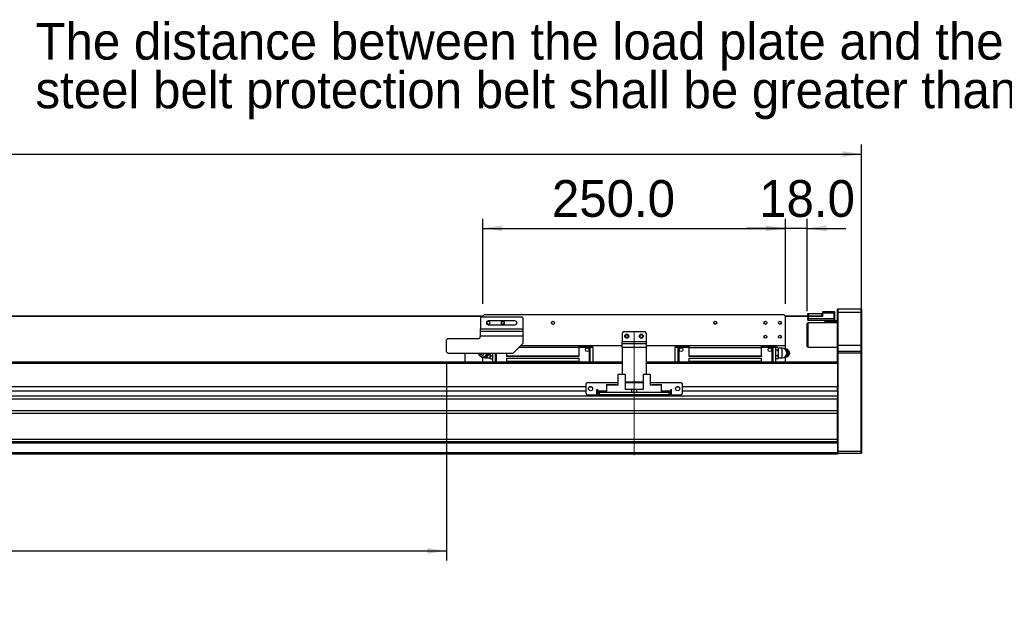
# Model space of a CAD drawing. Header units: millimetres. Extents: x 40 to 3320, y 40 to 2336.
# Tile 8 of 11: x 1776 to 2590, y 1033 to 1523. Entities that reach past the tile are written whole.
import ezdxf

# ---------------------------------------------------------------- set-up
doc = ezdxf.new("R2010")
doc.units = ezdxf.units.MM
doc.header["$LTSCALE"] = 8
doc.linetypes.add('CENTERX2', pattern=[20.32, 12.7, -2.54, 2.54, -2.54])
doc.layers.add('DIMNS', color=7, linetype='Continuous')
doc.styles.add('SLDTEXTSTYLE7', font='txt')
doc.dimstyles.new('SLDDIMSTYLE0', dxfattribs={"dimtxt": 30.4, "dimasz": 16, "dimexe": 0, "dimexo": 0.0625, "dimgap": 7.6, "dimtad": 2, "dimdec": 1, "dimrnd": 1e-09, "dimzin": 4, "dimdsep": 46, "dimtxsty": 'SLDTEXTSTYLE7', "dimsah": 1, "dimcen": 0.09, "dimadec": 0, "dimazin": 1, "dimtfac": 1, "dimtdec": 1, "dimtmove": 0, "dimatfit": 0, "dimfxl": 0, "dimfrac": 2, "dimtolj": 1, "dimtzin": 12, "dimarcsym": 0})
doc.dimstyles.new('SLDDIMSTYLE1', dxfattribs={"dimtxt": 30.4, "dimasz": 16, "dimexe": 0, "dimexo": 0.0625, "dimgap": 7.6, "dimtad": 2, "dimdec": 1, "dimrnd": 1e-09, "dimzin": 4, "dimdsep": 46, "dimtxsty": 'SLDTEXTSTYLE7', "dimsah": 1, "dimcen": 0.09, "dimadec": 0, "dimazin": 1, "dimtfac": 1, "dimtdec": 1, "dimtofl": 0, "dimtmove": 0, "dimatfit": 3, "dimfxl": 0, "dimfrac": 2, "dimtolj": 1, "dimtzin": 12, "dimarcsym": 0})

# ---------------------------------------------------------------- blocks, each defined once
blk = doc.blocks.new('SW_NOTE_4')
at = {"layer": 'DIMNS', "color": 0, "char_height": 30.4, "attachment_point": 1, "style": 'SLDTEXTSTYLE7'}
for s, insert in [('The distance between the load plate and the ', (-929.44, 55.18)), ('steel belt protection belt shall be greater than 4mm', (-929.44, 14.98))]:
    blk.add_mtext(s, dxfattribs=dict(at, insert=insert))
blk = doc.blocks.new('_D_7')
at = {"layer": 'DIMNS'}
for p, q in [((2159.21, 1287.67), (2159.21, 1358.11)), ((2409.21, 1287.67), (2409.21, 1358.11)), ((2159.21, 1350.11), (2409.21, 1350.11))]:
    blk.add_line(p, q, dxfattribs=at)
for points in [[(2159.21, 1350.11), (2175.21, 1347.71), (2175.21, 1352.51)], [(2409.21, 1350.11), (2393.21, 1352.51), (2393.21, 1347.71)]]:
    blk.add_solid(points, dxfattribs=at)
at = {"layer": 'DIMNS', "insert": (2216.29, 1390), "char_height": 30.4, "attachment_point": 1, "style": 'SLDTEXTSTYLE7'}
blk.add_mtext('250.0', dxfattribs=at)
blk = doc.blocks.new('_D_8')
at = {"layer": 'DIMNS'}
for p, q in [((236.21, 1257.17), (236.21, 1419.51)), ((2472.21, 1257.17), (2472.21, 1419.51)), ((236.21, 1411.51), (2472.21, 1411.51))]:
    blk.add_line(p, q, dxfattribs=at)
for points in [[(236.21, 1411.51), (252.21, 1409.11), (252.21, 1413.91)], [(2472.21, 1411.51), (2456.21, 1413.91), (2456.21, 1409.11)]]:
    blk.add_solid(points, dxfattribs=at)
at = {"layer": 'DIMNS', "insert": (1274.2, 1451.4), "char_height": 30.4, "attachment_point": 1, "style": 'SLDTEXTSTYLE7'}
blk.add_mtext('2236.0', dxfattribs=at)
blk = doc.blocks.new('_D_9')
at = {"layer": 'DIMNS'}
for p, q in [((2409.21, 1287.67), (2409.21, 1358.11)), ((2427.21, 1281.67), (2427.21, 1358.11)), ((2409.21, 1350.11), (2377.21, 1350.11)), ((2427.21, 1350.11), (2409.21, 1350.11)), ((2427.21, 1350.11), (2459.21, 1350.11))]:
    blk.add_line(p, q, dxfattribs=at)
for points in [[(2409.21, 1350.11), (2393.21, 1352.51), (2393.21, 1347.71)], [(2427.21, 1350.11), (2443.21, 1347.71), (2443.21, 1352.51)]]:
    blk.add_solid(points, dxfattribs=at)
at = {"layer": 'DIMNS', "insert": (2387.59, 1390), "char_height": 30.4, "attachment_point": 1, "style": 'SLDTEXTSTYLE7'}
blk.add_mtext('18.0', dxfattribs=at)
blk = doc.blocks.new('_D_12')
at = {"layer": 'DIMNS'}
for p, q in [((549.21, 1241.35), (549.21, 1075.51)), ((2129.21, 1237.85), (2129.21, 1075.51)), ((549.21, 1083.51), (2129.21, 1083.51))]:
    blk.add_line(p, q, dxfattribs=at)
for points in [[(549.21, 1083.51), (565.21, 1081.11), (565.21, 1085.91)], [(2129.21, 1083.51), (2113.21, 1085.91), (2113.21, 1081.11)]]:
    blk.add_solid(points, dxfattribs=at)
at = {"layer": 'DIMNS', "char_height": 30.4, "attachment_point": 1, "style": 'SLDTEXTSTYLE7'}
for s, insert in [('Stroke T=', (1212.49, 1123.4)), ('1580.0', (1388.09, 1123.4))]:
    blk.add_mtext(s, dxfattribs=dict(at, insert=insert))

msp = doc.modelspace()

# ---------------------------------------------------------------- linework, layer by layer
at = {"color": 7, "linetype": 'Continuous', "lineweight": 25}
for p, q in [((549.0145397, 1277.7102251), (2159.414531, 1277.7102251)), ((2160.2145445, 1278.5102238), (2159.2144978, 1277.5102217)), ((2408.2145703, 1278.5102238), (2160.2145445, 1278.5102238)), ((2409.2144978, 1277.5102217), (2408.2145703, 1278.5102238)), ((2409.0145838, 1277.7102251), (2427.7145874, 1277.7102251)), ((2427.7145874, 1277.7102251), (2427.7145874, 1279.7102217)), ((2427.7145874, 1279.7102217), (2428.2145512, 1279.7102217)), ((2428.2145512, 1277.7102251), (2427.7145874, 1277.7102251)), ((2428.2145512, 1279.7102217), (2428.2145512, 1277.7102251)), ((2428.2145512, 1279.7102217), (2439.2145884, 1279.7102217)), ((2428.2145512, 1277.7102251), (2439.2145884, 1277.7102251)), ((2439.2145884, 1277.7102251), (2439.2145884, 1279.7102217)), ((2439.2145884, 1279.7102217), (2439.7145522, 1279.7102217)), ((2439.7145522, 1277.7102251), (2439.2145884, 1277.7102251)), ((2439.7145522, 1279.7102217), (2439.7145522, 1277.7102251)), ((2439.7145522, 1277.5102217), (2439.7145522, 1277.7102251)), ((2440.2145159, 1281.5102224), (2449.4144928, 1281.5102224)), ((2440.2145159, 1280.0102194), (2440.2145159, 1281.5102224)), ((2440.2145159, 1277.2102241), (2440.2145159, 1280.0102194)), ((2449.4144928, 1280.0102194), (2440.2145159, 1280.0102194)), ((2449.4144928, 1280.0102194), (2449.4144928, 1281.5102224)), ((2449.7145426, 1281.2102248), (2449.4144928, 1281.5102224)), ((2449.4144928, 1275.5102251), (2449.4144928, 1280.0102194)), ((2449.7145426, 1280.0102194), (2449.4144928, 1280.0102194)), ((2449.7145426, 1281.2102248), (2449.7145426, 1280.0102194)), ((2449.7145426, 1280.0102194), (2449.7145426, 1275.5102251)), ((2452.5145304, 1283.510219), (2452.2145998, 1283.2102214)), ((2452.2145998, 1280.5102204), (2452.2145998, 1283.2102214)), ((2452.5145304, 1280.5102204), (2452.2145998, 1280.5102204)), ((2452.2145998, 1253.5102215), (2452.2145998, 1280.5102204)), ((2452.5145304, 1283.510219), (2452.5145304, 1280.5102204)), ((2452.5145304, 1283.510219), (2471.914531, 1283.510219)), ((2452.5145304, 1280.5102204), (2452.5145304, 1253.5102215)), ((2471.914531, 1280.5102204), (2452.5145304, 1280.5102204)), ((2471.914531, 1280.5102204), (2471.914531, 1283.510219)), ((2471.914531, 1283.510219), (2472.2145808, 1283.2102214)), ((2471.914531, 1253.5102215), (2471.914531, 1280.5102204)), ((2471.914531, 1280.5102204), (2472.2145808, 1280.5102204)), ((2472.2145808, 1283.2102214), (2472.2145808, 1280.5102204)), ((2472.2145808, 1280.5102204), (2472.2145808, 1253.5102215)), ((549.2145431, 1277.5102217), (2159.2144978, 1277.5102217)), ((2158.2145703, 1277.0102207), (2157.2145235, 1276.0102187)), ((2157.2145235, 1276.0102187), (2157.2145235, 1267.0102228)), ((2158.2145703, 1277.0102207), (2191.2145626, 1277.0102207)), ((2159.2144978, 1277.0102207), (2159.2144978, 1277.5102217)), ((2185.7146037, 1273.6102228), (2163.7145293, 1273.6102228)), ((2163.7145293, 1270.4102208), (2185.7146037, 1270.4102208)), ((2192.2146094, 1276.0102187), (2191.2145626, 1277.0102207)), ((2192.2146094, 1276.0102187), (2192.2146094, 1267.0102228)), ((2409.2144978, 1277.5102217), (2428.014518, 1277.5102217)), ((2409.2144978, 1253.0102205), (2409.2144978, 1277.5102217)), ((2427.7145874, 1272.0102255), (2427.2145045, 1271.5102245)), ((2427.2145045, 1264.3905987), (2427.2145045, 1271.5102245)), ((2427.7145874, 1277.2102241), (2428.014518, 1277.5102217)), ((2427.7145874, 1277.2102241), (2428.014518, 1277.2102241)), ((2427.7145874, 1275.5102251), (2427.7145874, 1277.2102241)), ((2427.7145874, 1275.5102251), (2428.014518, 1275.5102251)), ((2427.7145874, 1274.3102197), (2427.7145874, 1275.5102251)), ((2427.7145874, 1274.3102197), (2428.014518, 1274.0102221)), ((2452.2145998, 1272.0102255), (2427.7145874, 1272.0102255)), ((2427.7145874, 1272.0102255), (2427.7145874, 1264.5158802)), ((2428.014518, 1277.2102241), (2428.014518, 1277.5102217)), ((2428.014518, 1277.5102217), (2440.2145159, 1277.5102217)), ((2428.014518, 1277.2102241), (2428.014518, 1275.5102251)), ((2440.2145159, 1277.2102241), (2428.014518, 1277.2102241)), ((2428.014518, 1275.5102251), (2428.014518, 1274.0102221)), ((2428.014518, 1275.5102251), (2449.4144928, 1275.5102251)), ((2449.4144928, 1274.0102221), (2428.014518, 1274.0102221)), ((2442.2146094, 1273.0102201), (2442.2146094, 1274.0102221)), ((2452.2145998, 1273.0102201), (2442.2146094, 1273.0102201)), ((2442.2146094, 1272.0102255), (2442.2146094, 1273.0102201)), ((2449.4144928, 1274.0102221), (2449.4144928, 1275.5102251)), ((2449.4144928, 1275.5102251), (2449.7145426, 1275.5102251)), ((2449.4144928, 1274.0102221), (2449.7145426, 1274.3102197)), ((2449.4144928, 1274.0102221), (2452.2145998, 1274.0102221)), ((2449.7145426, 1275.5102251), (2449.7145426, 1274.3102197)), ((2157.2145235, 1267.0102228), (2192.2146094, 1267.0102228)), ((2157.2145235, 1265.0171776), (2157.2145235, 1267.0102228)), ((2157.2145235, 1265.0171776), (2192.2146094, 1265.0171776)), ((2157.2145235, 1261.0310946), (2157.2145235, 1265.0171776)), ((2192.2146094, 1267.0102228), (2192.2146094, 1265.0171776)), ((2192.2146094, 1265.0171776), (2192.2146094, 1261.0310946)), ((2275.2145541, 1264.5102252), (2274.2145073, 1263.5102232)), ((2274.2145073, 1263.5102232), (2274.2145073, 1256.5102202)), ((2293.2145607, 1264.5102252), (2275.2145541, 1264.5102252)), ((2294.2146075, 1263.5102232), (2293.2145607, 1264.5102252)), ((2294.2146075, 1263.5102232), (2294.2146075, 1256.5102202)), ((2427.2145045, 1252.5102232), (2427.2145045, 1264.3905987)), ((2427.7145874, 1264.5158802), (2427.7145874, 1252.0102222)), ((2130.2145731, 1259.0102215), (2129.2145264, 1258.0102195)), ((2129.2145264, 1248.0102216), (2129.2145264, 1258.0102195)), ((2130.2145731, 1259.0102215), (2155.2145493, 1259.0102215)), ((2157.2145235, 1261.0310946), (2157.2145235, 1261.0102256)), ((2192.2146094, 1261.0310946), (2157.2145235, 1261.0310946)), ((2184.2145932, 1247.0102233), (2192.2146094, 1255.0102209)), ((2192.2146094, 1261.0310946), (2192.2146094, 1255.0102209)), ((2274.2145073, 1256.5102202), (2294.2146075, 1256.5102202)), ((2274.2145073, 1255.0102209), (2274.2145073, 1256.5102202)), ((2274.2145073, 1251.5102212), (2274.2145073, 1255.0102209)), ((2274.2145073, 1255.0102209), (2294.2146075, 1255.0102209)), ((2294.2146075, 1256.5102202), (2294.2146075, 1255.0102209)), ((2294.2146075, 1255.0102209), (2294.2146075, 1251.5102212)), ((2452.5145304, 1253.5102215), (2452.2145998, 1253.5102215)), ((2452.2145998, 1248.2102212), (2452.2145998, 1253.5102215)), ((2452.5145304, 1253.5102215), (2452.5145304, 1248.5102226)), ((2452.5145304, 1253.5102215), (2471.914531, 1253.5102215)), ((2471.914531, 1248.5102226), (2471.914531, 1253.5102215)), ((2472.2145808, 1253.5102215), (2471.914531, 1253.5102215)), ((2472.2145808, 1253.5102215), (2472.2145808, 1248.2102212)), ((2129.2145264, 1248.0102216), (2130.2145731, 1247.0102233)), ((2130.2145731, 1247.0102233), (2184.2145932, 1247.0102233)), ((2144.2145121, 1247.0102233), (2144.2145121, 1239.510223)), ((2156.0546172, 1245.5695604), (2156.4114106, 1245.0488579)), ((2165.2145398, 1246.0231033), (2165.2145398, 1247.0102233)), ((2165.7133114, 1244.700819), (2165.2145398, 1246.0231033)), ((2165.2145398, 1244.0396805), (2165.2145398, 1246.0231033)), ((2167.214514, 1247.0102233), (2167.214514, 1239.510223)), ((2169.7145712, 1239.510223), (2169.7145712, 1247.0102233)), ((2170.214535, 1247.0102233), (2170.214535, 1239.510223)), ((2178.8145316, 1247.0102233), (2178.8145316, 1244.6102236)), ((2238.6145604, 1251.7002222), (2188.904525, 1251.7002222)), ((2274.2145073, 1253.0102205), (2190.2145159, 1253.0102205)), ((2238.6145604, 1253.0102205), (2238.6145604, 1251.7002222)), ((2247.2145569, 1252.6102212), (2238.6145604, 1252.6102212)), ((2238.6145604, 1251.7002222), (2238.6145604, 1244.6102236)), ((2247.2145569, 1251.6102229), (2238.6145604, 1251.6102229)), ((2247.7145207, 1252.1102202), (2247.2145569, 1252.6102212)), ((2247.2145569, 1251.6102229), (2247.7145207, 1252.1102202)), ((2247.2145569, 1239.510223), (2247.2145569, 1251.6102229)), ((2247.7145207, 1252.6102212), (2247.7145207, 1252.1102202)), ((2247.7145207, 1252.6102212), (2250.2145779, 1252.6102212)), ((2247.7145207, 1252.1102202), (2247.7145207, 1251.6102229)), ((2250.2145779, 1251.6102229), (2247.7145207, 1251.6102229)), ((2247.7145207, 1251.6102229), (2247.7145207, 1239.510223)), ((2250.2145779, 1251.6102229), (2250.2145779, 1252.6102212)), ((2250.2145779, 1251.6102229), (2250.2145779, 1239.510223)), ((2274.2145073, 1251.5102212), (2274.2145073, 1229.4102234)), ((2294.2146075, 1251.5102212), (2274.2145073, 1251.5102212)), ((2409.2144978, 1253.0102205), (2294.2146075, 1253.0102205)), ((2294.2146075, 1251.5102212), (2294.2146075, 1229.4102234)), ((2318.2145369, 1252.6102212), (2320.7145941, 1252.6102212)), ((2318.2145369, 1252.6102212), (2318.2145369, 1251.6102229)), ((2320.7145941, 1251.6102229), (2318.2145369, 1251.6102229)), ((2318.2145369, 1239.510223), (2318.2145369, 1251.6102229)), ((2320.7145941, 1252.1102202), (2320.7145941, 1252.6102212)), ((2321.2145579, 1252.6102212), (2320.7145941, 1252.1102202)), ((2320.7145941, 1251.6102229), (2320.7145941, 1252.1102202)), ((2320.7145941, 1252.1102202), (2321.2145579, 1251.6102229)), ((2320.7145941, 1239.510223), (2320.7145941, 1251.6102229)), ((2329.8145544, 1252.6102212), (2321.2145579, 1252.6102212)), ((2321.2145579, 1251.6102229), (2321.2145579, 1239.510223)), ((2329.8145544, 1251.6102229), (2321.2145579, 1251.6102229)), ((2329.8145544, 1251.7002222), (2329.8145544, 1253.0102205)), ((2329.8145544, 1244.6102236), (2329.8145544, 1251.7002222)), ((2329.8145544, 1251.7002222), (2389.6145832, 1251.7002222)), ((2389.6145832, 1251.7002222), (2389.6145832, 1253.0102205)), ((2398.2145798, 1252.6102212), (2389.6145832, 1252.6102212)), ((2389.6145832, 1244.6102236), (2389.6145832, 1251.7002222)), ((2398.2145798, 1251.6102229), (2389.6145832, 1251.6102229)), ((2398.7145436, 1252.1102202), (2398.2145798, 1252.6102212)), ((2398.2145798, 1251.6102229), (2398.7145436, 1252.1102202)), ((2398.2145798, 1239.510223), (2398.2145798, 1251.6102229)), ((2398.7145436, 1252.6102212), (2398.7145436, 1252.1102202)), ((2398.7145436, 1252.6102212), (2401.2146008, 1252.6102212)), ((2398.7145436, 1252.1102202), (2398.7145436, 1251.6102229)), ((2401.2146008, 1251.6102229), (2398.7145436, 1251.6102229)), ((2398.7145436, 1251.6102229), (2398.7145436, 1239.510223)), ((2401.2146008, 1251.6102229), (2401.2146008, 1252.6102212)), ((2402.7158034, 1251.6290244), (2401.2146008, 1251.6290244)), ((2401.2146008, 1239.510223), (2401.2146008, 1251.6102229)), ((2402.7158034, 1249.3196239), (2401.2146008, 1249.3196239)), ((2403.214575, 1251.130223), (2402.7158034, 1251.6290244)), ((2402.7158034, 1251.6290244), (2403.214575, 1250.9678823)), ((2403.214575, 1249.980766), (2402.7158034, 1249.3196239)), ((2402.7158034, 1249.3196239), (2403.214575, 1247.9973395)), ((2403.214575, 1246.0231033), (2402.7158034, 1244.700819)), ((2403.214575, 1250.9678823), (2403.214575, 1251.130223)), ((2406.5145266, 1251.0102202), (2403.214575, 1251.0102202)), ((2403.214575, 1250.9678823), (2403.214575, 1250.4743223)), ((2403.214575, 1250.4743223), (2403.214575, 1249.980766)), ((2403.214575, 1249.980766), (2403.214575, 1247.9973395)), ((2403.214575, 1247.9973395), (2403.214575, 1247.0102233)), ((2403.214575, 1247.0102233), (2403.214575, 1246.0231033)), ((2403.214575, 1246.0231033), (2403.214575, 1244.0396805)), ((2409.6988451, 1250.5102229), (2408.3176863, 1250.5102229)), ((2409.2144978, 1250.5102229), (2409.2144978, 1253.0102205)), ((2410.107733, 1250.5102229), (2409.6988451, 1250.5102229)), ((2411.9699013, 1247.0102233), (2411.5839016, 1247.0102233)), ((2412.3744976, 1248.4508862), (2412.0177042, 1248.9715849)), ((2412.0177042, 1245.0488579), (2412.3744976, 1245.5695604)), ((2427.2145045, 1252.5102232), (2427.7145874, 1252.0102222)), ((2427.7145874, 1252.0102222), (2452.2145998, 1252.0102222)), ((2452.5145304, 1248.5102226), (2452.2145998, 1248.2102212)), ((2452.2145998, 1247.0102233), (2452.2145998, 1248.2102212)), ((2452.5145304, 1247.0102233), (2452.2145998, 1247.0102233)), ((2452.2145998, 1239.2243665), (2452.2145998, 1247.0102233)), ((2452.5145304, 1248.5102226), (2452.5145304, 1247.0102233)), ((2452.5145304, 1248.5102226), (2471.914531, 1248.5102226)), ((2471.914531, 1247.0102233), (2452.5145304, 1247.0102233)), ((2452.5145304, 1247.0102233), (2452.5145304, 1166.0102212)), ((2471.914531, 1247.0102233), (2471.914531, 1248.5102226)), ((2472.2145808, 1248.2102212), (2471.914531, 1248.5102226)), ((2471.914531, 1166.0102212), (2471.914531, 1247.0102233)), ((2472.2145808, 1247.0102233), (2471.914531, 1247.0102233)), ((2472.2145808, 1248.2102212), (2472.2145808, 1247.0102233)), ((2472.2145808, 1247.0102233), (2472.2145808, 1166.1344857)), ((2274.2145073, 1239.510223), (434.2145634, 1239.510223)), ((2159.2144978, 1239.510223), (2159.2144978, 1243.5102236)), ((2161.9145882, 1243.0102226), (2165.2145398, 1243.0102226)), ((2162.0450032, 1243.5102236), (2162.5005019, 1243.5102236)), ((2165.2145398, 1244.0396805), (2165.7133114, 1244.700819)), ((2165.2145398, 1243.5461205), (2165.2145398, 1244.0396805)), ((2165.2145398, 1243.0525605), (2165.2145398, 1243.5461205)), ((2165.7133114, 1242.3914184), (2165.2145398, 1243.0525605)), ((2165.2145398, 1242.8902236), (2165.2145398, 1243.0525605)), ((2165.2145398, 1242.8902236), (2165.7133114, 1242.3914184)), ((2165.7133114, 1244.700819), (2167.214514, 1244.700819)), ((2165.7133114, 1242.3914184), (2167.214514, 1242.3914184)), ((2178.8145316, 1244.6102236), (2238.6145604, 1244.6102236)), ((2178.8145316, 1244.6102236), (2178.8145316, 1244.1102226)), ((2238.6145604, 1244.1102226), (2178.8145316, 1244.1102226)), ((2178.8145316, 1242.9102209), (2178.8145316, 1240.0802222)), ((2178.8145316, 1242.9102209), (2238.6145604, 1242.9102209)), ((2238.6145604, 1240.0802222), (2178.8145316, 1240.0802222)), ((2178.8145316, 1240.0802222), (2178.8145316, 1239.510223)), ((2238.6145604, 1244.6102236), (2238.6145604, 1244.1102226)), ((2238.6145604, 1242.9102209), (2238.6145604, 1240.0802222)), ((2238.6145604, 1240.0802222), (2238.6145604, 1239.510223)), ((2452.2145998, 1239.510223), (2294.2146075, 1239.510223)), ((2329.8145544, 1244.6102236), (2389.6145832, 1244.6102236)), ((2329.8145544, 1244.1102226), (2329.8145544, 1244.6102236)), ((2389.6145832, 1244.1102226), (2329.8145544, 1244.1102226)), ((2329.8145544, 1240.0802222), (2329.8145544, 1242.9102209)), ((2329.8145544, 1242.9102209), (2389.6145832, 1242.9102209)), ((2389.6145832, 1240.0802222), (2329.8145544, 1240.0802222)), ((2329.8145544, 1239.510223), (2329.8145544, 1240.0802222)), ((2389.6145832, 1244.6102236), (2389.6145832, 1244.1102226)), ((2389.6145832, 1240.0802222), (2389.6145832, 1242.9102209)), ((2389.6145832, 1239.510223), (2389.6145832, 1240.0802222)), ((2402.7158034, 1244.700819), (2401.2146008, 1244.700819)), ((2402.7158034, 1242.3914184), (2401.2146008, 1242.3914184)), ((2402.7158034, 1244.700819), (2403.214575, 1244.0396805)), ((2403.214575, 1243.0525605), (2402.7158034, 1242.3914184)), ((2402.7158034, 1242.3914184), (2403.214575, 1242.8902236)), ((2403.214575, 1244.0396805), (2403.214575, 1243.5461205)), ((2403.214575, 1243.5461205), (2403.214575, 1243.0525605)), ((2403.214575, 1243.0525605), (2403.214575, 1242.8902236)), ((2403.214575, 1243.0102226), (2406.5145266, 1243.0102226)), ((2409.2144978, 1239.510223), (2409.2144978, 1243.5102236)), ((2410.107733, 1243.5102236), (2409.6988451, 1243.5102236)), ((2452.2145998, 1239.2243665), (2452.2145998, 1238.5102209)), ((2452.2145998, 1238.5102209), (2452.2145998, 1219.0102224)), ((2270.7145226, 1229.4102234), (2270.7145226, 1220.5102217)), ((2276.7145646, 1229.4102234), (2270.7145226, 1229.4102234)), ((2276.7145646, 1229.4102234), (2276.7145646, 1217.0102221)), ((2291.7145502, 1229.4102234), (2291.7145502, 1217.0102221)), ((2297.7145922, 1229.4102234), (2291.7145502, 1229.4102234)), ((2297.7145922, 1220.5102217), (2297.7145922, 1229.4102234)), ((2245.2145827, 1222.510222), (2244.2145359, 1221.5102219)), ((2244.2145359, 1221.5102219), (2244.2145359, 1213.5102224)), ((2270.7145226, 1222.510222), (2245.2145827, 1222.510222)), ((2261.5145457, 1221.0102227), (2269.3145287, 1221.0102227)), ((2261.5145457, 1221.0102227), (2261.5145457, 1220.5102217)), ((2269.8144925, 1220.5102217), (2269.3145287, 1221.0102227)), ((2291.7145502, 1223.0102212), (2276.7145646, 1223.0102212)), ((2291.7145502, 1222.510222), (2276.7145646, 1222.510222)), ((2323.2145321, 1222.510222), (2297.7145922, 1222.510222)), ((2299.1145861, 1221.0102227), (2298.6145031, 1220.5102217)), ((2299.1145861, 1221.0102227), (2306.9145691, 1221.0102227)), ((2306.9145691, 1220.5102217), (2306.9145691, 1221.0102227)), ((2324.2145789, 1221.5102219), (2323.2145321, 1222.510222)), ((2324.2145789, 1213.5102224), (2324.2145789, 1221.5102219)), ((2244.2145359, 1219.0102224), (464.2145646, 1219.0102224)), ((2244.2145359, 1215.6102226), (464.2145646, 1215.6102226)), ((2244.2145359, 1213.5102224), (2245.2145827, 1212.5102223)), ((2245.2145827, 1212.5102223), (2253.2145989, 1212.5102223)), ((2249.014498, 1219.0102224), (2247.4145901, 1219.0102224)), ((2254.2145264, 1216.5102211), (2253.2145989, 1216.5102211)), ((2253.2145989, 1216.5102211), (2253.2145989, 1212.5102223)), ((2254.2145264, 1215.6102226), (2253.2145989, 1215.6102226)), ((2254.2145264, 1215.5102228), (2254.2145264, 1216.5102211)), ((2254.2145264, 1215.5102228), (2254.2145264, 1214.5102226)), ((2254.2145264, 1212.5102223), (2254.2145264, 1214.5102226)), ((2254.2145264, 1214.5102226), (2255.2145731, 1214.5102226)), ((2255.2145731, 1212.5102223), (2254.2145264, 1212.5102223)), ((2255.2145731, 1214.5102226), (2255.2145731, 1212.5102223)), ((2313.2145417, 1214.5102226), (2255.2145731, 1214.5102226)), ((2313.2145417, 1212.5102223), (2255.2145731, 1212.5102223)), ((2261.5145457, 1220.5102217), (2261.5145457, 1214.5102226)), ((2270.7145226, 1220.5102217), (2261.5145457, 1220.5102217)), ((2282.2145235, 1217.0102221), (2276.7145646, 1217.0102221)), ((2282.2145235, 1214.5102226), (2282.2145235, 1217.0102221)), ((2284.2144978, 1217.0102221), (2282.2145235, 1217.0102221)), ((2284.2144978, 1214.5102226), (2284.2144978, 1217.0102221)), ((2286.2145913, 1217.0102221), (2284.2144978, 1217.0102221)), ((2286.2145913, 1217.0102221), (2286.2145913, 1214.5102226)), ((2291.7145502, 1217.0102221), (2286.2145913, 1217.0102221)), ((2306.9145691, 1220.5102217), (2297.7145922, 1220.5102217)), ((2306.9145691, 1214.5102226), (2306.9145691, 1220.5102217)), ((2313.2145417, 1212.5102223), (2313.2145417, 1214.5102226)), ((2313.2145417, 1214.5102226), (2314.2145884, 1214.5102226)), ((2314.2145884, 1212.5102223), (2313.2145417, 1212.5102223)), ((2315.2145159, 1216.5102211), (2314.2145884, 1216.5102211)), ((2314.2145884, 1216.5102211), (2314.2145884, 1215.5102228)), ((2315.2145159, 1215.6102226), (2314.2145884, 1215.6102226)), ((2314.2145884, 1214.5102226), (2314.2145884, 1215.5102228)), ((2314.2145884, 1214.5102226), (2314.2145884, 1212.5102223)), ((2315.2145159, 1212.5102223), (2315.2145159, 1216.5102211)), ((2315.2145159, 1212.5102223), (2323.2145321, 1212.5102223)), ((2321.0145247, 1219.0102224), (2319.4144976, 1219.0102224)), ((2323.2145321, 1212.5102223), (2324.2145789, 1213.5102224)), ((2452.2145998, 1219.0102224), (2324.2145789, 1219.0102224)), ((2452.2145998, 1215.6102226), (2324.2145789, 1215.6102226)), ((2452.2145998, 1215.6102226), (2452.2145998, 1219.0102224)), ((2452.2145998, 1215.6102226), (2452.2145998, 1211.2752438)), ((2452.2145998, 1211.2752438), (256.2145603, 1211.2752438)), ((2452.2145998, 1208.8177872), (256.2145603, 1208.8177872)), ((2452.2145998, 1211.2752438), (2452.2145998, 1209.9675738)), ((2452.2145998, 1172.8102227), (2452.2145998, 1209.9675738)), ((2452.2145998, 1199.4059767), (256.2145603, 1199.4059767)), ((2452.2145998, 1196.9485208), (256.2145603, 1196.9485208)), ((2452.2145998, 1175.5102218), (256.2145603, 1175.5102218)), ((2452.2145998, 1173.5102215), (256.2145603, 1173.5102215)), ((2452.2145998, 1172.5102213), (256.2145603, 1172.5102213)), ((2452.2145998, 1172.8102227), (2452.2145998, 1172.5102213)), ((2452.2145998, 1172.5102213), (2452.2145998, 1164.5102218)), ((2452.2145998, 1164.5102218), (256.2145603, 1164.5102218)), ((2452.2145998, 1166.1344857), (2452.5145304, 1166.0102212)), ((2452.2145998, 1164.5102218), (2452.2145998, 1163.5102217)), ((2452.2145998, 1164.3102222), (2452.5145304, 1164.0102227)), ((2452.5145304, 1166.0102212), (2452.5145304, 1164.0102227)), ((2452.5145304, 1166.0102212), (2471.914531, 1166.0102212)), ((2471.914531, 1164.0102227), (2452.5145304, 1164.0102227)), ((2472.2145808, 1166.1344857), (2471.914531, 1166.0102212)), ((2471.914531, 1164.0102227), (2471.914531, 1166.0102212)), ((2472.2145808, 1164.3102222), (2471.914531, 1164.0102227)), ((2472.2145808, 1166.1344857), (2472.2145808, 1164.3102222)), ((2452.2145998, 1163.5102217), (256.2145603, 1163.5102217))]:
    msp.add_line(p, q, dxfattribs=at)
at = {"color": 8, "linetype": 'Continuous', "lineweight": 25}
for p, q in [((2406.5145266, 1243.0102226), (2406.5145266, 1251.0102202)), ((2274.2145073, 1238.5102209), (434.2145634, 1238.5102209)), ((2161.9145882, 1243.4454744), (2161.9145882, 1243.0102226)), ((2452.2145998, 1238.5102209), (2294.2146075, 1238.5102209)), ((2261.5145457, 1215.5102228), (2254.2145264, 1215.5102228)), ((2314.2145884, 1215.5102228), (2306.9145691, 1215.5102228))]:
    msp.add_line(p, q, dxfattribs=at)
at = {"color": 7, "linetype": 'Continuous', "lineweight": 25, "flags": 128}
for points in [[(2412.8146183, 1247.0102233), (2412.6434338, 1247.9378168), (2412.3744976, 1248.4508862)], [(2412.3744976, 1245.5695604), (2412.6434338, 1246.0826297), (2412.8146183, 1247.0102233)]]:
    msp.add_lwpolyline(points, dxfattribs=at)
at = {"color": 7, "linetype": 'Continuous', "lineweight": 25}
for centre, radius in [((2163.7145502, 1272.0102219), 1.25), ((2175.7145502, 1272.0102219), 1.25), ((2217.2145502, 1272.0102219), 1.25), ((2351.2145502, 1272.0102219), 1.25), ((2392.7145502, 1272.0102219), 1.25), ((2404.7145502, 1272.0102219), 1.25), ((2278.2145502, 1261.0102219), 1.7), ((2278.2145502, 1261.0102219), 1.25), ((2290.2145502, 1261.0102219), 1.7), ((2290.2145502, 1261.0102219), 1.25), ((2392.7145502, 1260.5102219), 1.25), ((2404.7145502, 1260.5102219), 1.25), ((2245.4145502, 1249.7102219), 1.5), ((2323.0145502, 1249.7102219), 1.5), ((2396.4145502, 1249.7102219), 1.5), ((2248.2145502, 1217.5102219), 1.7), ((2320.2145502, 1217.5102219), 1.7)]:
    msp.add_circle(centre, radius, dxfattribs=at)
for centre, radius, start, end in [((2163.7145502, 1272.0102219), 1.6, 90, 270), ((2185.7145502, 1272.0102219), 1.6, 270, 90), ((2155.2145502, 1261.0102219), 2, 270, 0), ((2157.8619492, 1246.8960757), 2.2503496, 177.0924601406, 2.9075398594), ((2158.9013334, 1246.7901678), 3.0384002, 214.9667458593, 4.1532698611), ((2157.8619492, 1246.9618046), 1.0369406, 177.3236730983, 2.6763269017), ((2158.8720047, 1247.0102219), 3.3, 269.9999999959, 0), ((2406.5145502, 1247.0102219), 4, 0, 90), ((2406.5145502, 1247.0102219), 4, 270, 0), ((2407.1674058, 1247.0102214), 3.5752886, 306.7177805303, 53.2822194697), ((2409.3497189, 1247.0870792), 3.2680351, 358.6524231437, 71.7136242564), ((2409.3463041, 1246.9344553), 3.2714235, 289.110139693, 1.3271197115), ((2161.9145502, 1247.0102219), 4, 242.6870994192, 270)]:
    msp.add_arc(centre, radius, start, end, dxfattribs=at)
at = {"color": 8, "linetype": 'Continuous', "lineweight": 25}
msp.add_arc((2159.4828971, 1246.9424633), 2.9532939, 293.2150390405, 1.3147023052, dxfattribs=at)
at = {"color": 7, "linetype": 'Continuous', "lineweight": 25}
for points, knots in [([(2162.0450032, 1243.5102236), (2162.1544177, 1243.8634812), (2162.3369574, 1244.4528318), (2162.7756233, 1245.3895572), (2163.3091917, 1246.2211056), (2163.6971606, 1246.7338001), (2163.906337, 1247.0102233)], [0, 0, 0, 0, 0.3204951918, 0.5346920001, 0.7491256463, 1, 1, 1, 1]), ([(2164.3857968, 1247.0102233), (2164.2100574, 1246.5168007), (2163.9093668, 1245.6725532), (2163.1732102, 1244.424847), (2162.7122468, 1243.7981149), (2162.5005019, 1243.5102236)], [0, 0, 0, 0, 0.43194739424, 0.73906331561, 1, 1, 1, 1]), ([(2411.5839016, 1247.0102233), (2411.2203851, 1247.5189455), (2410.5983998, 1248.3893811), (2410.00018, 1249.6344801), (2409.7889894, 1250.2482446), (2409.6988451, 1250.5102229)], [0, 0, 0, 0, 0.4463232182, 0.7636694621, 1, 1, 1, 1]), ([(2409.6988451, 1243.5102236), (2409.8777344, 1244.0055079), (2410.1875311, 1244.8632308), (2410.9239767, 1246.1075204), (2411.3818868, 1246.7338898), (2411.5839016, 1247.0102233)], [0, 0, 0, 0, 0.4329985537, 0.7498577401, 1, 1, 1, 1]), ([(2410.107733, 1250.5102229), (2410.3929847, 1250.1256), (2410.8753253, 1249.4752296), (2411.5070769, 1248.3401328), (2411.7861045, 1247.5765673), (2411.9352489, 1247.1169997), (2411.9699013, 1247.0102233)], [0, 0, 0, 0, 0.3444514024, 0.582443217, 0.9029843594, 1, 1, 1, 1]), ([(2411.9699013, 1247.0102233), (2411.8455879, 1246.6284382), (2411.6356602, 1245.9837187), (2411.0829981, 1244.8784166), (2410.5487452, 1244.1037254), (2410.2044391, 1243.640368), (2410.107733, 1243.5102236)], [0, 0, 0, 0, 0.343479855, 0.5800334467, 0.882042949, 1, 1, 1, 1]), ([(2158.0294382, 1243.9063263), (2158.0301136, 1243.905283), (2158.1212108, 1243.7645501), (2158.2216687, 1243.6369138), (2158.3213818, 1243.5102236)], [0, 0, 0, 0, 0.0074134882, 1, 1, 1, 1]), ([(2158.3213818, 1243.5102236), (2158.6331327, 1243.5102236), (2159.1564803, 1243.5102236), (2160.1449562, 1243.5102236), (2161.1048964, 1243.5102236), (2161.7343701, 1243.5102236), (2162.0450032, 1243.5102236)], [0, 0, 0, 0, 0.3312982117, 0.5561625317, 0.7809748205, 1, 1, 1, 1]), ([(2408.3707344, 1243.5102236), (2408.4454706, 1243.5102236), (2408.8734231, 1243.5102236), (2409.3256191, 1243.5102236), (2409.6988451, 1243.5102236)], [0, 0, 0, 0, 0.1746366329, 1, 1, 1, 1])]:
    msp.add_open_spline(points, degree=3, knots=knots, dxfattribs=at)
at = {"layer": 'DIMNS', "linetype": 'CENTERX2', "lineweight": 18}
msp.add_line((2284.2145502, 1162.7102219), (2284.2145502, 1272.3102219), dxfattribs=at)

# ---------------------------------------------------------------- block references
at = {"layer": 'DIMNS'}
msp.add_blockref('SW_NOTE_4', (2718.9180476, 1464.7967529), dxfattribs=at)

# ---------------------------------------------------------------- dimensions: what is measured, and where the dimension line sits
for base, p1, p2, dimstyle, picture, middle in [((2472.2145502, 1411.5102219), (236.2145502, 1247.0102219), (2472.2145502, 1247.0102219), 'SLDDIMSTYLE1', '_D_8', (1333.6085068, 1411.5102219)), ((2409.2145502, 1350.1082138), (2159.2145502, 1277.5102219), (2409.2145502, 1277.5102219), 'SLDDIMSTYLE1', '_D_7', (2264.7143767, 1350.1082138)), ((2409.2145502, 1350.1082138), (2427.2145502, 1271.5102219), (2409.2145502, 1277.5102219), 'SLDDIMSTYLE0', '_D_9', (2425.0379603, 1350.1082138))]:
    dim = msp.add_linear_dim(base=base, p1=p1, p2=p2, dimstyle=dimstyle, dxfattribs=at)
    dim.commit()
    dim.dimension.update_dxf_attribs({"geometry": picture, "text_midpoint": middle, "dimtype": 160})
dim = msp.add_linear_dim(base=(2129.2145502, 1083.5102219), p1=(549.2145502, 1251.5102219), p2=(2129.2145502, 1248.0102219), text='Stroke T=<>', dimstyle='SLDDIMSTYLE1', dxfattribs=at)
dim.commit()
dim.dimension.update_dxf_attribs({"geometry": '_D_12', "text_midpoint": (1359.6932066, 1083.5102219), "dimtype": 160})

doc.saveas('drawing.dxf')
